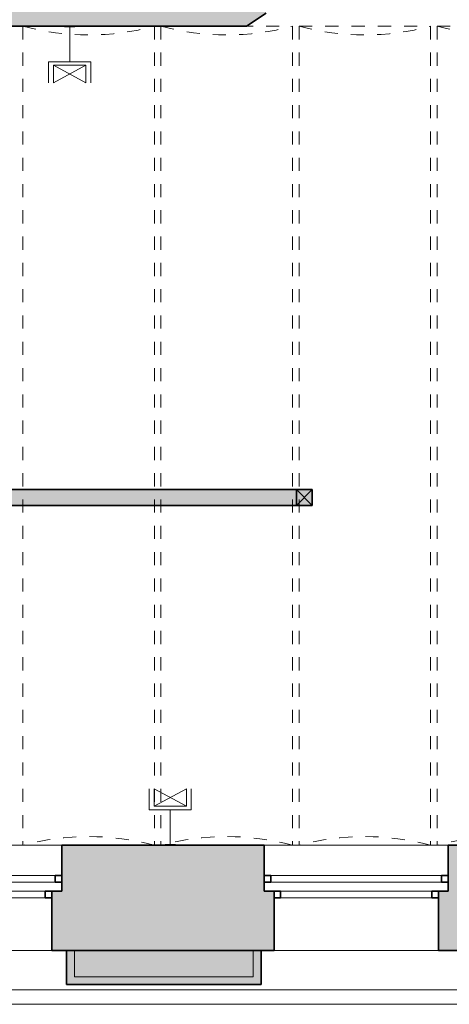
# Model space of a CAD drawing. Header units: metres. Extents: x -0.3 to 44.7, y -1.1 to 27.9.
# Tile 12 of 16: x 27.1 to 30.4, y 0.1 to 7.6. Entities that reach past the tile are written whole.
import ezdxf

# ---------------------------------------------------------------- set-up
doc = ezdxf.new("R2010")
doc.units = ezdxf.units.M
doc.linetypes.add('AV - Cerch_ 1 tecka 4mm', pattern=[0.006, 0.004, -0.001, 0, -0.001])
doc.layers.add('AV-SRAFY', color=7, linetype='Continuous', lineweight=35)
doc.layers.add('AV-STAVBA', color=7, linetype='Continuous', lineweight=18)
doc.layers.add('AV-TEXTY', color=5, linetype='Continuous', lineweight=13, true_color=0x0000ff)

# ---------------------------------------------------------------- blocks, each defined once
blk = doc.blocks.new('SCO_Koncepční obdelníkový sloup - 120_120-1397185-1NP')
at = {"layer": 'AV-STAVBA', "true_color": 0xcccccc}
blk.add_hatch(color=254, dxfattribs=at).paths.add_polyline_path([(0.06, -0.06), (0.06, 0.06), (-0.06, 0.06), (-0.06, -0.06)])
at = {"layer": 'AV-STAVBA', "color": 254, "true_color": 0xcccccc}
for p, q in [((0.06, 0.06), (-0.06, -0.06)), ((-0.06, 0.06), (0.06, -0.06))]:
    blk.add_line(p, q, dxfattribs=at)
at = {"layer": 'AV-STAVBA', "color": 254, "lineweight": 35, "true_color": 0xcccccc}
for p, q in [((0.06, 0.06), (-0.06, 0.06)), ((-0.06, 0.06), (-0.06, -0.06)), ((0.06, -0.06), (0.06, 0.06)), ((-0.06, -0.06), (0.06, -0.06))]:
    blk.add_line(p, q, dxfattribs=at)
blk = doc.blocks.new('GM_Void_valená klenba - GM_Void_valená klenba-1557061-1NP')
at = {"layer": 'AV-STAVBA', "color": 254, "linetype": 'AV - Cerch_ 1 tecka 4mm', "lineweight": 13, "true_color": 0xcccccc}
for p, q in [((-0.5, 3.115), (-0.5, -3.115)), ((-0.5, 3.115), (0.5, 3.115)), ((0.5, 3.115), (0.5, -3.115)), ((-0.5, -3.115), (0.5, -3.115))]:
    blk.add_line(p, q, dxfattribs=at)
for centre, start, end in [((0, 4.9791), 254.98527, 285.01473), ((0, -4.9791), 74.98527, 105.01473)]:
    blk.add_arc(centre, 1.93, start, end, dxfattribs=at)
blk = doc.blocks.new('Zdobná fasáda 1NP - Zdobná fasáda 1NP-1554848-1NP')
at = {"layer": 'AV-STAVBA', "true_color": 0xcccccc}
blk.add_hatch(color=254, dxfattribs=at).paths.add_polyline_path([(27.4975, 0.2882), (28.9214, 0.2882), (28.9214, 0.5482), (28.8614, 0.5482), (28.8614, 0.3482), (27.5014, 0.3482), (27.5014, 0.5482), (27.4414, 0.5482), (27.4414, 0.2882)])
at = {"layer": 'AV-STAVBA', "color": 254, "lineweight": 35, "true_color": 0xcccccc}
for p, q in [((27.5014, 0.5482), (27.4414, 0.5482)), ((27.4414, 0.5482), (27.4414, 0.2882)), ((28.9214, 0.5482), (28.8614, 0.5482)), ((28.9214, 0.2882), (28.9214, 0.5482)), ((27.4414, 0.2882), (28.9214, 0.2882))]:
    blk.add_line(p, q, dxfattribs=at)
at = {"layer": 'AV-STAVBA', "color": 254, "true_color": 0xcccccc}
for p, q in [((27.5014, 0.3482), (27.5014, 0.5482)), ((28.8614, 0.5482), (28.8614, 0.3482)), ((28.8614, 0.3482), (27.5014, 0.3482)), ((33.9191, 0.2482), (21.4748, 0.2482)), ((33.8298, 0.1382), (21.3648, 0.1382))]:
    blk.add_line(p, q, dxfattribs=at)
blk = doc.blocks.new('WI_2-1_dvojité_bez středního sloupku_vnější půlkruhové nadpraží - 1250x-1564289-1NP')
at = {"layer": 'AV-STAVBA', "color": 254, "linetype": 'AV - Cerch_ 1 tecka 4mm', "lineweight": 13, "true_color": 0xcccccc}
for p, q in [((0.7, 0.4), (-0.7, 0.4)), ((0.625, 0.4), (-0.625, 0.4)), ((-0.625, 0.4), (0.625, 0.4)), ((0.7, -0.4), (-0.7, -0.4)), ((-0.7, -0.4), (0.7, -0.4)), ((0.625, -0.4), (-0.625, -0.4))]:
    blk.add_line(p, q, dxfattribs=at)
at = {"layer": 'AV-STAVBA', "color": 254, "lineweight": 35, "true_color": 0xcccccc}
for p, q in [((-0.575, 0), (-0.625, 0)), ((-0.625, 0), (-0.625, -0.05)), ((-0.575, -0.05), (-0.575, 0)), ((-0.625, -0.05), (-0.575, -0.05)), ((0.625, 0), (0.575, 0)), ((0.575, 0), (0.575, -0.05)), ((0.575, -0.05), (0.625, -0.05)), ((0.625, -0.05), (0.625, 0)), ((-0.7, -0.17), (-0.7, -0.12)), ((-0.7, -0.12), (-0.65, -0.12)), ((-0.65, -0.12), (-0.65, -0.17)), ((0.65, -0.17), (0.65, -0.12)), ((0.65, -0.12), (0.7, -0.12)), ((0.7, -0.12), (0.7, -0.17)), ((-0.65, -0.17), (-0.7, -0.17)), ((0.7, -0.17), (0.65, -0.17))]:
    blk.add_line(p, q, dxfattribs=at)
at = {"layer": 'AV-STAVBA', "color": 254, "true_color": 0xcccccc}
for p, q in [((-0.625, -0.05), (-0.625, 0)), ((-0.625, 0), (0.625, 0)), ((-0.575, 0), (0.031, 0)), ((-0.575, -0.05), (-0.575, 0)), ((0.575, -0.05), (0.575, 0)), ((0.625, -0.05), (0.625, 0)), ((-0.625, -0.05), (0.625, -0.05)), ((0.031, -0.05), (-0.575, -0.05)), ((0.031, 0), (0.575, 0)), ((0.575, -0.05), (0.031, -0.05)), ((-0.7, -0.12), (-0.7, -0.17)), ((-0.7, -0.12), (0.7, -0.12)), ((0.031, -0.12), (-0.65, -0.12)), ((-0.65, -0.12), (-0.65, -0.17)), ((0.65, -0.12), (0.031, -0.12)), ((0.65, -0.12), (0.65, -0.17)), ((0.7, -0.12), (0.7, -0.17)), ((-0.7, -0.17), (0.7, -0.17)), ((-0.65, -0.17), (0.031, -0.17)), ((0.031, -0.17), (0.65, -0.17))]:
    blk.add_line(p, q, dxfattribs=at)
blk = doc.blocks.new('GM_Nika_obdélníková - 1400x1050-1564292-1NP')
at = {"layer": 'AV-STAVBA', "color": 254, "linetype": 'AV - Cerch_ 1 tecka 4mm', "true_color": 0xcccccc}
blk.add_line((-0.7, 0.4), (0.7, 0.4), dxfattribs=at)
blk = doc.blocks.new('D0089 - 1514 - OÚPSŘ_Benešova_rvt-1-1NP')
at = {"layer": 'AV-SRAFY', "lineweight": 18, "true_color": 0xcccccc}
h = blk.add_hatch(color=254, dxfattribs=at)
h.paths.add_polyline_path([(34.6148, 7.5782), (34.6148, 8.5282), (30.6798, 8.5282), (30.6798, 7.6782), (30.8298, 7.5782), (31.5329, 7.5782)])
h.paths.add_polyline_path([(25.6948, 7.5782), (28.8098, 7.5782), (28.9598, 7.6782), (28.9598, 8.5282), (22.4048, 8.5282), (22.4048, 7.5782), (25.5448, 7.5782)])
h.paths.add_polyline_path([(35.9348, 7.5782), (36.9798, 7.5782), (36.9798, 8.5282), (35.9348, 8.5282), (35.9348, 8.1837)])
h.paths.add_polyline_path([(39.1448, 7.5782), (39.1448, 8.5282), (38.8598, 8.5282), (38.8598, 7.5782)])
blk.add_hatch(color=254, dxfattribs=at).paths.add_polyline_path([(27.4975, 3.9332), (29.1898, 3.9332), (29.1898, 4.0532), (24.7148, 4.0532), (24.7148, 3.9332), (25.4798, 3.9332)])
h = blk.add_hatch(color=254, dxfattribs=at)
h.paths.add_polyline_path([(33.2098, 0.5482), (34.0048, 0.5482), (34.0048, 1.3482), (33.2848, 1.3482), (33.2848, 0.9982), (33.2098, 0.9982), (33.2098, 0.9631)])
h.paths.add_polyline_path([(31.9598, 0.5482), (31.9598, 0.9982), (31.8848, 0.9982), (31.8848, 1.3482), (30.3448, 1.3482), (30.3448, 0.9982), (30.2698, 0.9982), (30.2698, 0.5482), (31.5329, 0.5482)])
h.paths.add_polyline_path([(29.0198, 0.5482), (29.0198, 0.9982), (28.9448, 0.9982), (28.9448, 1.3482), (27.4048, 1.3482), (27.4048, 0.9982), (27.3298, 0.9982), (27.3298, 0.5482), (27.4975, 0.5482)])
h.paths.add_polyline_path([(25.4798, 0.5482), (26.0798, 0.5482), (26.0798, 0.9982), (26.0048, 0.9982), (26.0048, 1.3482), (24.4648, 1.3482), (24.4648, 0.9982), (24.3898, 0.9982), (24.3898, 0.5482)])
h.paths.add_polyline_path([(23.1398, 0.5482), (23.1398, 0.9982), (23.0648, 0.9982), (23.0648, 1.3482), (22.1148, 1.3482), (22.1148, 0.5482), (22.4532, 0.5482)])
h = blk.add_hatch(color=254, dxfattribs=at)
h.paths.add_polyline_path([(21.6198, 0.3482), (23.0114, 0.3482), (23.0114, 0.5482), (21.6198, 0.5482), (21.6198, 0.4216)])
h.paths.add_polyline_path([(34.0048, 0.3482), (34.0048, 0.5482), (33.3614, 0.5482), (33.3614, 0.3482), (33.9791, 0.3482)])
h.paths.add_polyline_path([(27.5014, 0.3482), (28.8614, 0.3482), (28.8614, 0.5482), (27.5014, 0.5482)])
h.paths.add_polyline_path([(31.5329, 0.3482), (31.8014, 0.3482), (31.8014, 0.5482), (30.4214, 0.5482), (30.4214, 0.3482)])
h.paths.add_polyline_path([(24.5714, 0.3482), (25.9414, 0.3482), (25.9414, 0.5482), (24.5714, 0.5482)])
at = {"layer": 'AV-STAVBA', "color": 254, "lineweight": 35, "true_color": 0xcccccc}
for p, q in [((28.8098, 7.5782), (28.9598, 7.6782)), ((25.6948, 7.5782), (28.8098, 7.5782)), ((29.1898, 4.0532), (24.7148, 4.0532)), ((24.7148, 3.9332), (29.1898, 3.9332)), ((28.9448, 1.3482), (27.4048, 1.3482)), ((27.4048, 1.3482), (27.4048, 1.1182)), ((28.9448, 1.1182), (28.9448, 1.3482)), ((31.0898, 1.3482), (30.3448, 1.3482)), ((30.3448, 1.3482), (30.3448, 1.1182)), ((27.4048, 1.0682), (27.4048, 0.9982)), ((28.9448, 0.9982), (28.9448, 1.0682)), ((30.3448, 1.0682), (30.3448, 0.9982)), ((27.4048, 0.9982), (27.3298, 0.9982)), ((27.3298, 0.9982), (27.3298, 0.5482)), ((29.0198, 0.9982), (28.9448, 0.9982)), ((29.0198, 0.5482), (29.0198, 0.9982)), ((30.3448, 0.9982), (30.2698, 0.9982)), ((30.2698, 0.9982), (30.2698, 0.5482)), ((27.3298, 0.5482), (29.0198, 0.5482)), ((28.8614, 0.5482), (27.5014, 0.5482)), ((30.2698, 0.5482), (31.9598, 0.5482))]:
    blk.add_line(p, q, dxfattribs=at)
at = {"layer": 'AV-STAVBA', "color": 254, "true_color": 0xcccccc}
for p, q in [((26.0048, 1.3482), (27.4048, 1.3482)), ((28.9448, 1.3482), (30.3448, 1.3482)), ((26.0798, 0.5482), (27.3298, 0.5482)), ((27.3298, 0.5482), (26.0798, 0.5482)), ((27.5014, 0.5482), (27.5014, 0.3482)), ((28.8614, 0.3482), (28.8614, 0.5482)), ((29.0198, 0.5482), (30.2698, 0.5482)), ((30.2698, 0.5482), (29.0198, 0.5482)), ((27.5014, 0.3482), (28.8614, 0.3482)), ((33.9191, 0.2482), (21.8248, 0.2482))]:
    blk.add_line(p, q, dxfattribs=at)
at = {"layer": 'AV-STAVBA', "color": 254, "lineweight": 18, "true_color": 0xcccccc}
for name, p in [('GM_Void_valená klenba - GM_Void_valená klenba-1557061-1NP', (27.6098, 4.4632)), ('GM_Void_valená klenba - GM_Void_valená klenba-1557061-1NP', (28.6598, 4.4632)), ('GM_Void_valená klenba - GM_Void_valená klenba-1557061-1NP', (29.7098, 4.4632)), ('GM_Void_valená klenba - GM_Void_valená klenba-1557061-1NP', (30.7598, 4.4632)), ('SCO_Koncepční obdelníkový sloup - 120_120-1397185-1NP', (29.2498, 3.9932)), ('GM_Nika_obdélníková - 1400x1050-1564292-1NP', (26.7048, 0.9482)), ('GM_Nika_obdélníková - 1400x1050-1564292-1NP', (29.6448, 0.9482)), ('Zdobná fasáda 1NP - Zdobná fasáda 1NP-1554848-1NP', (0, 0))]:
    blk.add_blockref(name, p, dxfattribs=at)
at = {"layer": 'AV-STAVBA', "color": 254, "lineweight": 18, "true_color": 0xcccccc, "rotation": 180}
for p in [(26.7048, 0.9482), (29.6448, 0.9482)]:
    blk.add_blockref('WI_2-1_dvojité_bez středního sloupku_vnější půlkruhové nadpraží - 1250x-1564289-1NP', p, dxfattribs=at)
blk = doc.blocks.new('EF_Datová zásuvka - 2 vývody-V4-1NP')
at = {"layer": 'AV-STAVBA'}
for p, q in [((1.56, 1.3532), (1.64, 1.3532)), ((1.56, 1.3482), (1.56, 1.3532)), ((1.63, 1.3532), (1.57, 1.3532)), ((1.57, 1.3532), (1.63, 1.3532)), ((1.592, 1.3532), (1.582, 1.3532)), ((1.582, 1.3532), (1.592, 1.3532)), ((1.618, 1.3532), (1.608, 1.3532)), ((1.608, 1.3532), (1.618, 1.3532)), ((1.64, 1.3532), (1.64, 1.3482))]:
    blk.add_line(p, q, dxfattribs=at)
blk = doc.blocks.new('EF_Datová zásuvka - 2 vývody-835357-1NP')
at = {"layer": 'AV-STAVBA'}
for p, q in [((1.9166, 7.5482), (1.9166, 7.5432)), ((1.9166, 7.5432), (1.9966, 7.5432)), ((1.9866, 7.5432), (1.9266, 7.5432)), ((1.9266, 7.5432), (1.9866, 7.5432)), ((1.9486, 7.5432), (1.9386, 7.5432)), ((1.9386, 7.5432), (1.9486, 7.5432)), ((1.9746, 7.5432), (1.9646, 7.5432)), ((1.9646, 7.5432), (1.9746, 7.5432)), ((1.9966, 7.5432), (1.9966, 7.5482))]:
    blk.add_line(p, q, dxfattribs=at)

msp = doc.modelspace()

# ---------------------------------------------------------------- linework, layer by layer
at = {"layer": 'AV-TEXTY', "lineweight": 5}
for p, q in [((27.4651, 7.3082), (27.4651, 7.5782)), ((27.3051, 7.3082), (27.3051, 7.1482)), ((27.4651, 7.3082), (27.3051, 7.3082)), ((27.3421, 7.1482), (27.5881, 7.2812)), ((27.5881, 7.1482), (27.3421, 7.2812)), ((27.3421, 7.2812), (27.3421, 7.1482)), ((27.5881, 7.2812), (27.3421, 7.2812)), ((27.4651, 7.3082), (27.6251, 7.3082)), ((27.5881, 7.1482), (27.5881, 7.2812)), ((27.6251, 7.3082), (27.6251, 7.1482)), ((28.0705, 1.6182), (28.0705, 1.7782)), ((28.3535, 1.7782), (28.1075, 1.6452)), ((28.1075, 1.7782), (28.3535, 1.6452)), ((28.1075, 1.7782), (28.1075, 1.6452)), ((28.3535, 1.6452), (28.3535, 1.7782)), ((28.3905, 1.6182), (28.3905, 1.7782)), ((28.2305, 1.6182), (28.0705, 1.6182)), ((28.1075, 1.6452), (28.3535, 1.6452)), ((28.2305, 1.6182), (28.3905, 1.6182)), ((28.2305, 1.6182), (28.2305, 1.3482))]:
    msp.add_line(p, q, dxfattribs=at)

# ---------------------------------------------------------------- block references
at = {"lineweight": 5}
msp.add_blockref('D0089 - 1514 - OÚPSŘ_Benešova_rvt-1-1NP', (0, 0), dxfattribs=at)
at = {"layer": 'AV-STAVBA'}
for name, p in [('EF_Datová zásuvka - 2 vývody-835357-1NP', (25.5085, 0.03)), ('EF_Datová zásuvka - 2 vývody-V4-1NP', (26.6305, 0))]:
    msp.add_blockref(name, p, dxfattribs=at)

doc.saveas('drawing.dxf')
